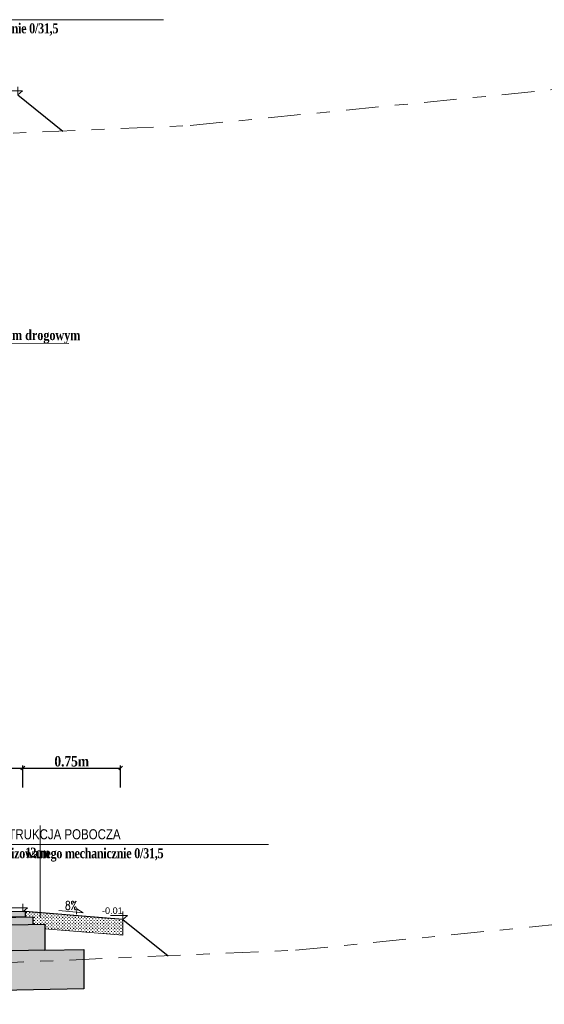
# Model space of a CAD drawing. Header units: metres. Extents: x 7443217.8 to 7443294, y 5637144.8 to 5637207.3.
# Tile 16 of 23: x 7443256.7 to 7443260.8, y 5637198.2 to 5637205.8. Entities that reach past the tile are written whole.
import ezdxf
from ezdxf.enums import TextEntityAlignment as Align

# ---------------------------------------------------------------- set-up
doc = ezdxf.new("R2010")
doc.units = ezdxf.units.M
for name, pattern in [('AUSGEZOGEN', [0]), ('CIĄGŁA', [0]), ('DASHDOT2', [0.5, 0.25, -0.125, 0, -0.125])]:
    doc.linetypes.add(name, pattern=pattern)
doc.layers.get('Defpoints').update_dxf_attribs({"true_color": 0x999999})
for name, color, linetype, lineweight in [('+wymiar', 7, 'Continuous', 9), ('cienko', 7, 'CIĄGŁA', 30), ('F00000', 7, 'AUSGEZOGEN', 13), ('Wymiary', 7, 'Continuous', 15)]:
    doc.layers.add(name, color=color, linetype=linetype, lineweight=lineweight)
doc.layers.add('3_p', color=7, linetype='Continuous')
doc.layers.add('__pp22', color=7, linetype='Continuous')
doc.styles.add('romans1', font='timesbd.ttf', dxfattribs={"width": 0.85})
doc.styles.add('style1', font='romans.shx', dxfattribs={"width": 0.75, "height": 7})
doc.styles.add('style4', font='arial.ttf', dxfattribs={"height": 21})
doc.dimstyles.new('magda 25', dxfattribs={"dimtxt": 0.08, "dimasz": 0.03, "dimexe": 0.02, "dimexo": 0, "dimgap": 0.01, "dimtad": 1, "dimzin": 0, "dimdsep": 46, "dimtxsty": 'romans1', "dimblk": 'OBLIQUE', "dimcen": 0.09, "dimazin": 0, "dimtfac": 1, "dimtmove": 0, "dimatfit": 2, "dimldrblk": 'OBLIQUE', "dimfxl": 0.15, "dimfxlon": 1, "dimtolj": 1, "dimtzin": 0, "dimarcsym": 0})

# ---------------------------------------------------------------- blocks, each defined once
blk = doc.blocks.new('_Oblique')
at = {"color": 0, "linetype": 'ByBlock', "lineweight": -2}
blk.add_line((-0.5, -0.5), (0.5, 0.5), dxfattribs=at)
blk = doc.blocks.new('*D941')
at = {"layer": '+wymiar', "color": 0, "lineweight": -2, "transparency": 16777216}
for p, q in [((7443256.7669, 5637199.9012), (7443256.7669, 5637200.0712)), ((7443256.7669, 5637200.0512), (7443257.5169, 5637200.0512)), ((7443257.5169, 5637199.9012), (7443257.5169, 5637200.0712))]:
    blk.add_line(p, q, dxfattribs=at)
at = {"layer": 'Defpoints', "color": 0, "lineweight": 13, "transparency": 16777216}
for p in [(7443257.5169, 5637200.0512), (7443256.7669, 5637199.2698), (7443257.5169, 5637199.2698)]:
    blk.add_point(p, dxfattribs=at)
at = {"layer": '+wymiar', "color": 0, "lineweight": -2, "transparency": 16777216, "xscale": 0.03, "yscale": 0.03, "zscale": 0.03, "rotation": 180}
blk.add_blockref('_Oblique', (7443256.7669, 5637200.0512), dxfattribs=at)
at = {"layer": '+wymiar', "color": 0, "lineweight": -2, "transparency": 16777216, "xscale": 0.03, "yscale": 0.03, "zscale": 0.03}
blk.add_blockref('_Oblique', (7443257.5169, 5637200.0512), dxfattribs=at)
at = {"layer": '+wymiar', "color": 0, "transparency": 16777216, "insert": (7443257.1419, 5637200.102), "char_height": 0.08, "attachment_point": 5, "style": 'romans1'}
blk.add_mtext('\\A1;0.75m', dxfattribs=at)
blk = doc.blocks.new('*D944')
at = {"layer": '+wymiar', "color": 0, "lineweight": -2, "transparency": 16777216}
for p, q in [((7443254.2669, 5637199.9012), (7443254.2669, 5637200.0712)), ((7443254.2669, 5637200.0512), (7443256.7669, 5637200.0512)), ((7443256.7669, 5637199.9012), (7443256.7669, 5637200.0712))]:
    blk.add_line(p, q, dxfattribs=at)
at = {"layer": 'Defpoints', "color": 0, "lineweight": 13, "transparency": 16777216}
for p in [(7443256.7669, 5637200.0512), (7443254.2669, 5637199.2698), (7443256.7669, 5637199.2698)]:
    blk.add_point(p, dxfattribs=at)
at = {"layer": '+wymiar', "color": 0, "lineweight": -2, "transparency": 16777216, "xscale": 0.03, "yscale": 0.03, "zscale": 0.03, "rotation": 180}
blk.add_blockref('_Oblique', (7443254.2669, 5637200.0512), dxfattribs=at)
at = {"layer": '+wymiar', "color": 0, "lineweight": -2, "transparency": 16777216, "xscale": 0.03, "yscale": 0.03, "zscale": 0.03}
blk.add_blockref('_Oblique', (7443256.7669, 5637200.0512), dxfattribs=at)
at = {"layer": '+wymiar', "color": 0, "transparency": 16777216, "insert": (7443255.5169, 5637200.102), "char_height": 0.08, "attachment_point": 5, "style": 'romans1'}
blk.add_mtext('\\A1;2.50m', dxfattribs=at)

msp = doc.modelspace()

# ---------------------------------------------------------------- hatches: boundary and pattern name
at = {"layer": '__pp22', "true_color": 0xc7c8ca}
h = msp.add_hatch(color=9, dxfattribs=at)
h.dxf.hatch_style = 1
h.paths.add_polyline_path([(7443251.7664, 5637198.8199), (7443251.7665, 5637198.8492), (7443256.785, 5637198.9496), (7443256.7858, 5637198.9096), (7443251.7671, 5637198.8092), (7443251.7671, 5637198.8192)])
at = {"layer": '__pp22'}
h = msp.add_hatch(color=8, dxfattribs=at)
h.dxf.hatch_style = 1
h.paths.add_polyline_path([(7443251.7065, 5637198.748), (7443251.7065, 5637198.808), (7443256.845, 5637198.9108), (7443256.845, 5637198.8508)])
at = {"layer": 'F00000'}
h = msp.add_hatch(dxfattribs=at)
h.set_pattern_fill('CROSS', color=8, scale=0.0019, angle=90)
h.set_pattern_definition([(90, (9502.817368, -8176.207867), (-0.012065, 0.012065), [0.0060325, -0.0180975]), (180, (9502.820384, -8176.204851), (-0.012065, -0.012065), [0.0060325, -0.0180975])])
h.paths.add_polyline_path([(7443256.935, 5637198.8526), (7443256.8411, 5637198.8507), (7443256.845, 5637198.9108), (7443256.7852, 5637198.9096), (7443256.785, 5637198.9496), (7443257.5345, 5637198.8896), (7443257.5345, 5637198.7693), (7443256.935, 5637198.8172)])
h = msp.add_hatch(dxfattribs=at)
h.set_pattern_fill('CROSS', color=8, scale=0.0019, angle=90)
h.set_pattern_definition([(90, (9510.895168, -8176.262684), (-0.012065, 0.012065), [0.0060325, -0.0180975]), (180, (9510.898185, -8176.259668), (-0.012065, -0.012065), [0.0060325, -0.0180975])])
h.paths.add_polyline_path([(7443251.614, 5637198.545), (7443251.614, 5637198.7462), (7443256.935, 5637198.8526), (7443256.935, 5637198.6537), (7443256.7669, 5637198.6492), (7443251.7679, 5637198.5492)])
h = msp.add_hatch(dxfattribs=at)
h.set_pattern_fill('ANSI33', color=8, scale=0.0081, angle=90)
h.set_pattern_definition([(135, (9510.89517, -8176.262684), (-0.03637003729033, -0.03637003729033), []), (135, (9510.89517, -8176.226314), (-0.03637003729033, -0.03637003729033), [0.0257175, -0.01285875])])
h.paths.add_polyline_path([(7443256.7669, 5637198.6492), (7443257.2349, 5637198.6598), (7443257.2349, 5637198.3586), (7443257.1272, 5637198.3564), (7443257.0169, 5637198.3542), (7443251.3201, 5637198.2389), (7443251.314, 5637198.5401), (7443251.7679, 5637198.5492)])

# ---------------------------------------------------------------- linework, layer by layer
at = {"layer": '+wymiar', "flags": 128}
for points in [[(7443256.785, 5637198.9496), (7443251.7665, 5637198.8492)], [(7443257.0435, 5637198.9596), (7443257.2303, 5637198.941), (7443257.1814, 5637198.9715), (7443257.1775, 5637198.9293)]]:
    msp.add_lwpolyline(points, dxfattribs=at)
at = {"layer": '3_p', "color": 92, "linetype": 'DASHDOT2', "lineweight": 9}
for points in [[(7443242.6915, 5637204.6881), (7443247.0386, 5637204.8334), (7443248.4908, 5637204.7408), (7443249.9829, 5637204.8001), (7443252.0607, 5637204.8962), (7443253.9218, 5637204.7994), (7443258.0505, 5637204.9784), (7443263.0178, 5637205.4697)], [(7443243.4972, 5637198.3634), (7443247.8444, 5637198.5087), (7443248.9231, 5637198.61), (7443250.7887, 5637198.4755), (7443252.8664, 5637198.5715), (7443254.7275, 5637198.4747), (7443258.8562, 5637198.6538), (7443263.8235, 5637199.145)]]:
    msp.add_lwpolyline(points, dxfattribs=at)
at = {"layer": 'cienko', "lineweight": 5}
for points in [[(7443256.7287, 5637205.2143), (7443256.7287, 5637205.2743), (7443256.7287, 5637205.2443), (7443256.7647, 5637205.2443), (7443256.7287, 5637205.2143), (7443256.7287, 5637205.2443), (7443256.6327, 5637205.2443)], [(7443256.7287, 5637205.2143), (7443256.7287, 5637205.2743), (7443256.7287, 5637205.2443), (7443256.7647, 5637205.2443), (7443256.7287, 5637205.2143), (7443256.7287, 5637205.2443), (7443256.6327, 5637205.2443)], [(7443256.7668, 5637198.9492), (7443256.7668, 5637199.0092), (7443256.7668, 5637198.9792), (7443256.8028, 5637198.9792), (7443256.7668, 5637198.9492), (7443256.7668, 5637198.9792), (7443256.6708, 5637198.9792)], [(7443257.5345, 5637198.8896), (7443257.5345, 5637198.9496), (7443257.5345, 5637198.9196), (7443257.5705, 5637198.9196), (7443257.5345, 5637198.8896), (7443257.5345, 5637198.9196), (7443257.4385, 5637198.9196)], [(7443257.5345, 5637198.8896), (7443257.5345, 5637198.9496), (7443257.5345, 5637198.9196), (7443257.5705, 5637198.9196), (7443257.5345, 5637198.8896), (7443257.5345, 5637198.9196), (7443257.4385, 5637198.9196)]]:
    msp.add_lwpolyline(points, dxfattribs=at)
at = {"layer": 'cienko', "flags": 128}
for points in [[(7443256.7287, 5637205.2143), (7443256.7287, 5637205.2143), (7443257.0748, 5637204.9361)], [(7443256.785, 5637198.9496), (7443251.7665, 5637198.8492)], [(7443256.785, 5637198.9496), (7443251.7665, 5637198.8492)], [(7443257.5345, 5637198.8896), (7443256.785, 5637198.9496)], [(7443256.785, 5637198.9496), (7443256.7858, 5637198.9096)], [(7443251.704, 5637198.7479), (7443256.935, 5637198.8526), (7443256.935, 5637198.6537), (7443251.314, 5637198.5401)], [(7443251.7663, 5637198.8092), (7443256.845, 5637198.9108), (7443256.845, 5637198.8508)], [(7443256.7858, 5637198.9096), (7443251.7671, 5637198.8092)], [(7443257.5345, 5637198.8896), (7443257.5345, 5637198.8896), (7443257.8806, 5637198.6114)], [(7443257.2349, 5637198.6598), (7443257.2349, 5637198.3586), (7443251.3201, 5637198.2389), (7443251.314, 5637198.5401)], [(7443256.935, 5637198.6537), (7443257.2349, 5637198.6598)]]:
    msp.add_lwpolyline(points, dxfattribs=at)
at = {"layer": 'F00000', "flags": 128}
for points in [[(7443256.785, 5637198.9496), (7443257.5345, 5637198.8896)], [(7443256.935, 5637198.8172), (7443257.5345, 5637198.7693), (7443257.5345, 5637198.8896)]]:
    msp.add_lwpolyline(points, dxfattribs=at)
at = {"layer": 'Wymiary', "ltscale": 0.2}
for p, q in [((7443257.8455, 5637205.7901), (7443255.8752, 5637205.7901)), ((7443257.1211, 5637203.3076), (7443253.5121, 5637203.3167)), ((7443256.8993, 5637199.6115), (7443256.8993, 5637198.9109)), ((7443258.6513, 5637199.4655), (7443256.681, 5637199.4655))]:
    msp.add_line(p, q, dxfattribs=at)

# ---------------------------------------------------------------- texts
at = {"lineweight": 15, "style": 'style1', "width": 0.75}
msp.add_text('8%%%', height=0.065, dxfattribs=at).set_placement((7443257.183, 5637198.997), align=Align.MIDDLE_RIGHT)
at = {"color": 7, "style": 'style4'}
msp.add_text('-0.01', height=0.05, rotation=360, dxfattribs=at).set_placement((7443257.3739, 5637198.9322))
at = {"layer": 'Wymiary', "style": 'romans1', "width": 0.8}
msp.add_text('warstwa ulepszonego podłoża z gruntu rodzimego stabilizowanego spoiwem drogowym', height=0.076781, rotation=359.8562, dxfattribs=at).set_placement((7443253.7702, 5637203.3408))
at = {"layer": 'Wymiary', "ltscale": 0.2, "attachment_point": 5, "style": 'romans1'}
for s, insert, char_height in [('\\A1;{\\W0.8;\\T0.95;kruszywo stabilizowanego mechanicznie 0/31,5}', (7443256.1597, 5637205.7109), 0.076781), ('\\A1;{\\fArial Narrow|b0|i0|c238|p34;\\W1;K\\fArial Narrow|b0|i0|c0|p34;ON\\fArial Narrow|b0|i0|c238|p34;STRUK\\fArial Narrow|b0|i0|c0|p34;C\\fArial Narrow|b0|i0|c238|p34;J\\fArial Narrow|b0|i0|c0|p34;A\\fArial Narrow|b0|i0|c238|p34; POBOCZA}', (7443256.9619, 5637199.5425), 0.0767813), ('\\A1;{\\W0.8;\\T0.85;12cm}', (7443256.8753, 5637199.4018), 0.076781), ('\\A1;{\\W0.8;\\T0.95;kruszywo stabilizowanego mechanicznie 0/31,5}', (7443256.9652, 5637199.3847), 0.076781)]:
    msp.add_mtext(s, dxfattribs=dict(at, insert=insert, char_height=char_height))

# ---------------------------------------------------------------- dimensions: what is measured, and where the dimension line sits
at = {"layer": '+wymiar'}
for p1, p2, picture, middle in [((7443254.2669, 5637199.2698), (7443256.7669, 5637199.2698), '*D944', (7443255.5169, 5637200.102)), ((7443256.7669, 5637199.2698), (7443257.5169, 5637199.2698), '*D941', (7443257.1419, 5637200.102))]:
    dim = msp.add_aligned_dim(p1=p1, p2=p2, distance=0.7815, dimstyle='magda 25', override={"dimpost": 'm'}, dxfattribs=at)
    dim.commit()
    dim.dimension.update_dxf_attribs({"geometry": picture, "text_midpoint": middle})

doc.saveas('drawing.dxf')
